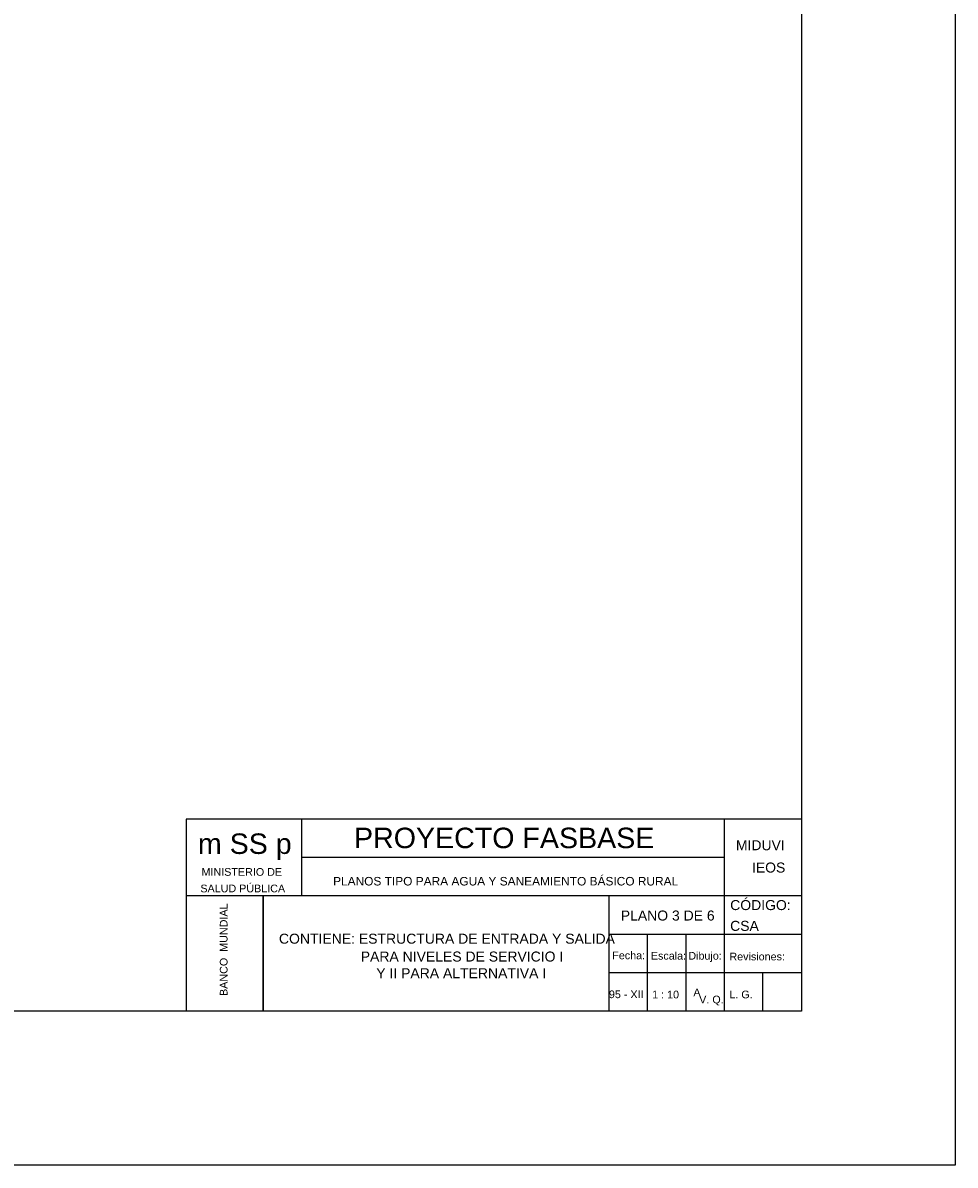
# Model space of a CAD drawing. Header units: metres. Extents: x 2413 to 4131, y 3282 to 4239.
# Tile 42 of 57: x 2951 to 2963, y 4207 to 4222. Entities that reach past the tile are written whole.
import ezdxf
from ezdxf.enums import TextEntityAlignment as Align

# ---------------------------------------------------------------- set-up
doc = ezdxf.new("R2010")
doc.units = ezdxf.units.M
doc.layers.add('Dibujo', color=7, linetype='Continuous')
doc.styles.add('Annotative', font='arial.ttf')
doc.styles.get("Standard").update_dxf_attribs({"font": 'arial.ttf'})

msp = doc.modelspace()

# ---------------------------------------------------------------- linework, layer by layer
at = {"layer": 'Dibujo', "color": 0, "linetype": 'ByBlock'}
for p, q in [((2962.674, 4237.014), (2962.674, 4207.314)), ((2960.674, 4235.014), (2960.674, 4209.314)), ((2952.674, 4211.814), (2952.674, 4209.314)), ((2960.674, 4211.814), (2952.674, 4211.814)), ((2954.174, 4211.814), (2954.174, 4210.814)), ((2959.674, 4209.314), (2959.674, 4211.814)), ((2959.674, 4211.314), (2954.174, 4211.314)), ((2960.674, 4210.814), (2952.674, 4210.814)), ((2953.674, 4210.814), (2953.674, 4209.314)), ((2953.674, 4209.314), (2953.674, 4210.814)), ((2958.174, 4209.314), (2958.174, 4210.814)), ((2960.674, 4210.314), (2958.174, 4210.314)), ((2958.674, 4209.314), (2958.674, 4210.314)), ((2959.174, 4209.314), (2959.174, 4210.314)), ((2960.674, 4209.814), (2958.174, 4209.814)), ((2960.174, 4209.314), (2960.174, 4209.814)), ((2960.674, 4209.314), (2922.674, 4209.314)), ((2962.674, 4207.314), (2920.674, 4207.314))]:
    msp.add_line(p, q, dxfattribs=at)

# ---------------------------------------------------------------- texts
for s, height, p in [('m SS p', 0.2662, (2952.826, 4211.36)), ('PROYECTO FASBASE', 0.26624, (2954.856, 4211.435)), ('PLANOS TIPO PARA AGUA Y SANEAMIENTO BÁSICO RURAL', 0.11076, (2954.584, 4210.95))]:
    msp.add_text(s, height=height, dxfattribs=at).set_placement(p)
at = {"layer": 'Dibujo', "color": 0, "linetype": 'ByBlock', "style": 'Annotative'}
for s, p in [('MIDUVI', (2959.822, 4211.408)), ('IEOS', (2960.031, 4211.118)), ('CÓDIGO:', (2959.748, 4210.63)), ('PLANO 3 DE 6', (2958.325, 4210.494)), ('CSA', (2959.747, 4210.36)), ('CONTIENE: ESTRUCTURA DE ENTRADA Y SALIDA', (2953.88, 4210.193))]:
    msp.add_text(s, height=0.13, dxfattribs=at).set_placement(p)
at = {"layer": 'Dibujo', "color": 0, "linetype": 'ByBlock'}
for s, p in [('MINISTERIO DE', (2953.397, 4211.076)), ('SALUD PÚBLICA', (2953.409, 4210.861)), ('Fecha:', (2958.428, 4209.991)), ('Escala:', (2958.945, 4209.986)), ('Dibujo:', (2959.421, 4209.986)), ('Revisiones:', (2960.099, 4209.976)), ('95 - XII', (2958.396, 4209.485)), ('1 : 10', (2958.908, 4209.482)), ('A', (2959.316, 4209.51)), ('L. G. ', (2959.908, 4209.483)), ('V. Q.', (2959.504, 4209.417))]:
    msp.add_text(s, height=0.1, dxfattribs=at).set_placement(p, align=Align.CENTER)
msp.add_text('BANCO  MUNDIAL', height=0.1, rotation=90, dxfattribs=at).set_placement((2953.211, 4210.115), align=Align.CENTER)
at = {"layer": 'Dibujo', "color": 0, "linetype": 'ByBlock', "insert": (2954.893, 4210.091), "char_height": 0.13, "width": 2.74501, "attachment_point": 1}
msp.add_mtext(' PARA NIVELES DE SERVICIO I       Y II PARA ALTERNATIVA I', dxfattribs=at)

doc.saveas('drawing.dxf')
